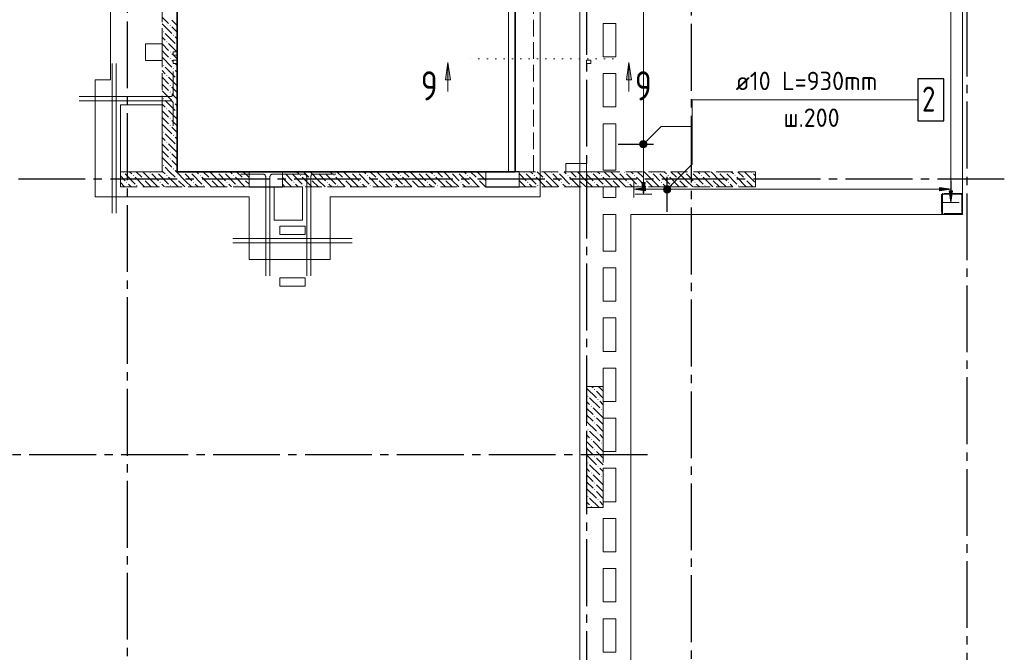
# Model space of a CAD drawing. Header units: millimetres. Extents: x 0 to 43617, y 0 to 59400.
# Tile 24 of 30: x 15039 to 26824, y 36668 to 44240. Entities that reach past the tile are written whole.
import ezdxf

# ---------------------------------------------------------------- set-up
doc = ezdxf.new("R2010")
doc.units = ezdxf.units.MM
for name, pattern in [('______2', [270, 200, -70]), ('______5', [1100, 800, -100, 100, -100]), ('______9', [100, 0, -100])]:
    doc.linetypes.add(name, pattern=pattern)
for name, color, linetype, lineweight in [('ЖБ Балка Вышележаща', 7, 'Continuous', 25), ('ЖБ Пилон', 180, 'Continuous', 25), ('Макрос окна_ макрос двери', 7, 'Continuous', 18), ('Обрамление П-обр. равн.', 7, 'Continuous', 25), ('Обрамление проемов стержнями', 7, 'Continuous', 25), ('Оси', 40, '______5', 18), ('Позиционная метка линия выноска', 7, 'Continuous', 13), ('Позиционная метка номер позиции', 7, 'Continuous', 13), ('Размерная выноска', 7, 'Continuous', 13), ('Сечения символ', 7, 'Continuous', 25)]:
    doc.layers.add(name, color=color, linetype=linetype, lineweight=lineweight)
for name, color, linetype, lineweight, true_color in [('ЖБ Балка Нижележащая', 7, '______2', 25, 0x8c8cff), ('ЖБ Перекрытие верхний уровень', 7, 'Continuous', 25, 0xe0e0ff), ('ЖБ Стена верхний уровень', 7, 'Continuous', 25, 0x006e00)]:
    doc.layers.add(name, color=color, linetype=linetype, lineweight=lineweight, true_color=true_color)
doc.styles.add('ISOCPEUR', font='txt')

msp = doc.modelspace()

# ---------------------------------------------------------------- hatches: boundary and pattern name
at = {"layer": 'ЖБ Пилон', "linetype": 'Continuous', "lineweight": 18, "transparency": 33554687}
for points in [[(21834, 39733), (21841, 39740), (21847, 39733), (21841, 39727)], [(21914, 39813), (21921, 39820), (21927, 39813), (21921, 39807)], [(21874, 39613), (21881, 39620), (21887, 39613), (21881, 39607)], [(21954, 39693), (21961, 39700), (21967, 39693), (21961, 39687)], [(21914, 39493), (21921, 39500), (21927, 39493), (21921, 39487)], [(21994, 39573), (22001, 39580), (22007, 39573), (22001, 39567)], [(21914, 39413), (21921, 39420), (21927, 39413), (21921, 39407)], [(21834, 39333), (21841, 39340), (21847, 39333), (21841, 39327)], [(21954, 39293), (21961, 39300), (21967, 39293), (21961, 39287)], [(21874, 39213), (21881, 39220), (21887, 39213), (21881, 39207)], [(21994, 39173), (22001, 39180), (22007, 39173), (22001, 39167)], [(21914, 39093), (21921, 39100), (21927, 39093), (21921, 39087)], [(21914, 39013), (21921, 39020), (21927, 39013), (21921, 39007)], [(21834, 38933), (21841, 38940), (21847, 38933), (21841, 38927)], [(21954, 38893), (21961, 38900), (21967, 38893), (21961, 38887)], [(21874, 38813), (21881, 38820), (21887, 38813), (21881, 38807)], [(21994, 38773), (22001, 38780), (22007, 38773), (22001, 38767)], [(21914, 38693), (21921, 38700), (21927, 38693), (21921, 38687)], [(21834, 38533), (21841, 38540), (21847, 38533), (21841, 38527)], [(21914, 38613), (21921, 38620), (21927, 38613), (21921, 38607)], [(21874, 38413), (21881, 38420), (21887, 38413), (21881, 38407)], [(21954, 38493), (21961, 38500), (21967, 38493), (21961, 38487)]]:
    msp.add_hatch(color=7, dxfattribs=at).paths.add_polyline_path(points, flags=16)
at = {"layer": 'ЖБ Стена верхний уровень', "linetype": 'Continuous', "lineweight": 18, "transparency": 33554687}
for points in [[(16754, 44093), (16761, 44100), (16767, 44093), (16761, 44087)], [(16834, 44173), (16841, 44180), (16847, 44173), (16841, 44167)], [(16794, 43973), (16801, 43980), (16807, 43973), (16801, 43967)], [(16874, 44053), (16881, 44060), (16887, 44053), (16881, 44047)], [(16834, 43853), (16841, 43860), (16847, 43853), (16841, 43847)], [(16914, 43933), (16921, 43940), (16924, 43937), (16924, 43930), (16921, 43927)], [(16834, 43773), (16841, 43780), (16847, 43773), (16841, 43767)], [(16754, 43693), (16761, 43700), (16767, 43693), (16761, 43687)], [(16874, 43653), (16881, 43660), (16887, 43653), (16881, 43647)], [(16794, 43573), (16801, 43580), (16807, 43573), (16801, 43567)], [(16914, 43533), (16921, 43540), (16924, 43537), (16924, 43530), (16921, 43527)], [(16834, 43453), (16841, 43460), (16847, 43453), (16841, 43447)], [(16834, 43373), (16841, 43380), (16847, 43373), (16841, 43367)], [(16754, 43293), (16761, 43300), (16767, 43293), (16761, 43287)], [(16874, 43253), (16881, 43260), (16887, 43253), (16881, 43247)], [(16794, 43173), (16801, 43180), (16807, 43173), (16801, 43167)], [(16914, 43133), (16921, 43140), (16924, 43137), (16924, 43130), (16921, 43127)], [(16834, 43053), (16841, 43060), (16847, 43053), (16841, 43047)], [(16754, 42893), (16761, 42900), (16767, 42893), (16761, 42887)], [(16834, 42973), (16841, 42980), (16847, 42973), (16841, 42967)], [(16794, 42773), (16801, 42780), (16807, 42773), (16801, 42767)], [(16874, 42853), (16881, 42860), (16887, 42853), (16881, 42847)], [(16914, 42733), (16921, 42740), (16924, 42737), (16924, 42730), (16921, 42727)], [(16834, 42653), (16841, 42660), (16847, 42653), (16841, 42647)], [(16834, 42573), (16841, 42580), (16847, 42573), (16841, 42567)], [(16754, 42493), (16761, 42500), (16767, 42493), (16761, 42487)], [(16874, 42453), (16881, 42460), (16887, 42453), (16881, 42447)], [(16274, 42413), (16281, 42420), (16287, 42413), (16281, 42407)], [(16394, 42373), (16401, 42380), (16407, 42373), (16401, 42367)], [(16514, 42333), (16521, 42340), (16527, 42333), (16521, 42327)], [(16594, 42413), (16601, 42420), (16607, 42413), (16601, 42407)], [(16674, 42413), (16681, 42420), (16687, 42413), (16681, 42407)], [(16794, 42373), (16801, 42380), (16807, 42373), (16801, 42367)], [(16914, 42333), (16921, 42340), (16927, 42333), (16921, 42327)], [(16994, 42413), (17001, 42420), (17007, 42413), (17001, 42407)], [(17074, 42413), (17081, 42420), (17087, 42413), (17081, 42407)], [(17194, 42373), (17201, 42380), (17207, 42373), (17201, 42367)], [(17314, 42333), (17321, 42340), (17327, 42333), (17321, 42327)], [(17394, 42413), (17401, 42420), (17407, 42413), (17401, 42407)], [(17474, 42413), (17481, 42420), (17487, 42413), (17481, 42407)], [(17594, 42373), (17601, 42380), (17607, 42373), (17601, 42367)], [(17714, 42333), (17721, 42340), (17727, 42333), (17721, 42327)], [(18194, 42413), (18201, 42420), (18207, 42413), (18201, 42407)], [(18274, 42413), (18281, 42420), (18287, 42413), (18281, 42407)], [(18394, 42373), (18401, 42380), (18407, 42373), (18401, 42367)], [(18514, 42333), (18521, 42340), (18527, 42333), (18521, 42327)], [(18594, 42413), (18601, 42420), (18607, 42413), (18601, 42407)], [(18674, 42413), (18681, 42420), (18687, 42413), (18681, 42407)], [(18794, 42373), (18801, 42380), (18807, 42373), (18801, 42367)], [(18914, 42333), (18921, 42340), (18927, 42333), (18921, 42327)], [(18994, 42413), (19001, 42420), (19007, 42413), (19001, 42407)], [(19074, 42413), (19081, 42420), (19087, 42413), (19081, 42407)], [(19194, 42373), (19201, 42380), (19207, 42373), (19201, 42367)], [(19314, 42333), (19321, 42340), (19327, 42333), (19321, 42327)], [(19394, 42413), (19401, 42420), (19407, 42413), (19401, 42407)], [(19474, 42413), (19481, 42420), (19487, 42413), (19481, 42407)], [(19594, 42373), (19601, 42380), (19607, 42373), (19601, 42367)], [(19714, 42333), (19721, 42340), (19727, 42333), (19721, 42327)], [(19794, 42413), (19801, 42420), (19807, 42413), (19801, 42407)], [(19874, 42413), (19881, 42420), (19887, 42413), (19881, 42407)], [(19994, 42373), (20001, 42380), (20007, 42373), (20001, 42367)], [(20114, 42333), (20121, 42340), (20127, 42333), (20121, 42327)], [(20194, 42413), (20201, 42420), (20207, 42413), (20201, 42407)], [(20274, 42413), (20281, 42420), (20287, 42413), (20281, 42407)], [(20394, 42373), (20401, 42380), (20407, 42373), (20401, 42367)], [(20514, 42333), (20521, 42340), (20527, 42333), (20521, 42327)], [(20594, 42413), (20601, 42420), (20607, 42413), (20601, 42407)], [(21074, 42413), (21081, 42420), (21087, 42413), (21081, 42407)], [(21194, 42373), (21201, 42380), (21207, 42373), (21201, 42367)], [(21314, 42333), (21321, 42340), (21327, 42333), (21321, 42327)], [(21394, 42413), (21401, 42420), (21407, 42413), (21401, 42407)], [(21474, 42413), (21481, 42420), (21487, 42413), (21481, 42407)], [(21594, 42373), (21601, 42380), (21607, 42373), (21601, 42367)], [(21714, 42333), (21721, 42340), (21727, 42333), (21721, 42327)], [(21794, 42413), (21801, 42420), (21807, 42413), (21801, 42407)], [(21874, 42413), (21881, 42420), (21887, 42413), (21881, 42407)], [(21994, 42373), (22001, 42380), (22007, 42373), (22001, 42367)], [(22114, 42333), (22121, 42340), (22127, 42333), (22121, 42327)], [(22194, 42413), (22201, 42420), (22207, 42413), (22201, 42407)], [(22274, 42413), (22281, 42420), (22287, 42413), (22281, 42407)], [(22394, 42373), (22401, 42380), (22407, 42373), (22401, 42367)], [(22514, 42333), (22521, 42340), (22527, 42333), (22521, 42327)], [(22594, 42413), (22601, 42420), (22607, 42413), (22601, 42407)], [(22674, 42413), (22681, 42420), (22687, 42413), (22681, 42407)], [(22794, 42373), (22801, 42380), (22807, 42373), (22801, 42367)], [(22914, 42333), (22921, 42340), (22927, 42333), (22921, 42327)], [(22994, 42413), (23001, 42420), (23007, 42413), (23001, 42407)], [(23074, 42413), (23081, 42420), (23087, 42413), (23081, 42407)], [(23194, 42373), (23201, 42380), (23207, 42373), (23201, 42367)], [(23314, 42333), (23321, 42340), (23327, 42333), (23321, 42327)], [(23394, 42413), (23401, 42420), (23407, 42413), (23401, 42407)], [(23474, 42413), (23481, 42420), (23487, 42413), (23481, 42407)], [(23594, 42373), (23601, 42380), (23607, 42373), (23601, 42367)], [(23714, 42333), (23721, 42340), (23727, 42333), (23721, 42327)], [(23794, 42413), (23801, 42420), (23807, 42413), (23801, 42407)], [(16314, 42293), (16321, 42300), (16327, 42293), (16321, 42287)], [(16434, 42253), (16441, 42260), (16447, 42253), (16441, 42247)], [(16714, 42293), (16721, 42300), (16727, 42293), (16721, 42287)], [(16834, 42253), (16841, 42260), (16847, 42253), (16841, 42247)], [(17114, 42293), (17121, 42300), (17127, 42293), (17121, 42287)], [(17234, 42253), (17241, 42260), (17247, 42253), (17241, 42247)], [(17514, 42293), (17521, 42300), (17527, 42293), (17521, 42287)], [(17634, 42253), (17641, 42260), (17647, 42253), (17641, 42247)], [(18314, 42293), (18321, 42300), (18327, 42293), (18321, 42287)], [(18434, 42253), (18441, 42260), (18447, 42253), (18441, 42247)], [(18714, 42293), (18721, 42300), (18727, 42293), (18721, 42287)], [(18834, 42253), (18841, 42260), (18847, 42253), (18841, 42247)], [(19114, 42293), (19121, 42300), (19127, 42293), (19121, 42287)], [(19234, 42253), (19241, 42260), (19247, 42253), (19241, 42247)], [(19514, 42293), (19521, 42300), (19527, 42293), (19521, 42287)], [(19634, 42253), (19641, 42260), (19647, 42253), (19641, 42247)], [(19914, 42293), (19921, 42300), (19927, 42293), (19921, 42287)], [(20034, 42253), (20041, 42260), (20047, 42253), (20041, 42247)], [(20314, 42293), (20321, 42300), (20327, 42293), (20321, 42287)], [(20434, 42253), (20441, 42260), (20447, 42253), (20441, 42247)], [(21114, 42293), (21121, 42300), (21127, 42293), (21121, 42287)], [(21234, 42253), (21241, 42260), (21247, 42253), (21241, 42247)], [(21514, 42293), (21521, 42300), (21527, 42293), (21521, 42287)], [(21634, 42253), (21641, 42260), (21647, 42253), (21641, 42247)], [(21914, 42293), (21921, 42300), (21927, 42293), (21921, 42287)], [(22034, 42253), (22041, 42260), (22047, 42253), (22041, 42247)], [(22314, 42293), (22321, 42300), (22327, 42293), (22321, 42287)], [(22434, 42253), (22441, 42260), (22447, 42253), (22441, 42247)], [(22714, 42293), (22721, 42300), (22727, 42293), (22721, 42287)], [(22834, 42253), (22841, 42260), (22847, 42253), (22841, 42247)], [(23114, 42293), (23121, 42300), (23127, 42293), (23121, 42287)], [(23234, 42253), (23241, 42260), (23247, 42253), (23241, 42247)], [(23514, 42293), (23521, 42300), (23527, 42293), (23521, 42287)], [(23634, 42253), (23641, 42260), (23647, 42253), (23641, 42247)], [(26074, 42053), (26081, 42060), (26084, 42057), (26084, 42050), (26081, 42047)]]:
    msp.add_hatch(color=7, dxfattribs=at).paths.add_polyline_path(points, flags=16)
at = {"layer": 'Обрамление П-обр. равн.', "linetype": 'Continuous', "lineweight": 13, "transparency": 33554687}
for points in [[(22465, 42773), (22543, 42773), (22526, 42789)], [(22465, 42773), (22526, 42789), (22482, 42789)], [(22482, 42789), (22526, 42789), (22504, 42795)], [(22459, 42750), (22549, 42750), (22543, 42773)], [(22459, 42750), (22543, 42773), (22465, 42773)], [(22465, 42728), (22549, 42750), (22459, 42750)], [(22465, 42728), (22543, 42728), (22549, 42750)], [(22482, 42711), (22543, 42728), (22465, 42728)], [(22482, 42711), (22526, 42711), (22543, 42728)], [(22526, 42711), (22482, 42711), (22504, 42705)], [(22750, 42188), (22750, 42233), (22744, 42210)], [(22750, 42233), (22766, 42171), (22766, 42249)], [(22750, 42233), (22750, 42188), (22766, 42171)], [(22766, 42249), (22789, 42165), (22789, 42255)], [(22766, 42249), (22766, 42171), (22789, 42165)], [(22789, 42255), (22789, 42165), (22811, 42171)], [(22789, 42255), (22811, 42171), (22811, 42249)], [(22811, 42249), (22811, 42171), (22828, 42188)], [(22811, 42249), (22828, 42188), (22828, 42233)], [(22828, 42233), (22828, 42188), (22834, 42210)], [(26049, 42190), (26189, 42210), (26049, 42230)]]:
    msp.add_hatch(color=7, dxfattribs=at).paths.add_polyline_path(points)
for points in [[(22529, 42190), (22389, 42210), (22529, 42230)], [(22524, 42290), (22504, 42150), (22484, 42290)], [(26204, 42190), (26184, 42050), (26164, 42190)]]:
    msp.add_hatch(color=7, dxfattribs=at).paths.add_polyline_path(points, flags=16)
at = {"layer": 'Позиционная метка номер позиции', "linetype": 'Continuous', "lineweight": 13, "transparency": 33554687}
for points in [[(22461, 42761), (22536, 42718), (22472, 42782)], [(22472, 42782), (22547, 42739), (22493, 42793)], [(22472, 42782), (22536, 42718), (22547, 42739)], [(22493, 42793), (22547, 42739), (22547, 42761)], [(22493, 42793), (22547, 42761), (22515, 42793)], [(22515, 42793), (22547, 42761), (22536, 42782)], [(22461, 42739), (22515, 42707), (22461, 42761)], [(22461, 42761), (22515, 42707), (22536, 42718)], [(22493, 42707), (22461, 42739), (22472, 42718)], [(22461, 42739), (22493, 42707), (22515, 42707)], [(22746, 42221), (22821, 42178), (22757, 42242)], [(22746, 42199), (22800, 42167), (22746, 42221)], [(22746, 42221), (22800, 42167), (22821, 42178)], [(22778, 42167), (22746, 42199), (22757, 42178)], [(22746, 42199), (22778, 42167), (22800, 42167)], [(22757, 42242), (22832, 42199), (22778, 42253)], [(22757, 42242), (22821, 42178), (22832, 42199)], [(22778, 42253), (22832, 42199), (22832, 42221)], [(22778, 42253), (22832, 42221), (22800, 42253)], [(22800, 42253), (22832, 42221), (22821, 42242)]]:
    msp.add_hatch(color=7, dxfattribs=at).paths.add_polyline_path(points)
at = {"layer": 'Сечения символ', "linetype": 'Continuous', "lineweight": 13, "transparency": 33554687}
for points in [[(20134, 43518), (20164, 43728), (20194, 43518)], [(22301, 43518), (22331, 43728), (22361, 43518)]]:
    msp.add_hatch(color=7, dxfattribs=at).paths.add_polyline_path(points, flags=16)

# ---------------------------------------------------------------- linework, layer by layer
at = {"layer": 'ЖБ Балка Вышележаща', "color": 7, "linetype": 'Continuous', "lineweight": 18, "transparency": 33554687}
for p, q in [((20889, 44950), (20889, 42420)), ((20889, 42420), (20969, 42420))]:
    msp.add_line(p, q, dxfattribs=at)
at = {"layer": 'ЖБ Балка Нижележащая', "color": 251, "linetype": '______2', "lineweight": 18, "true_color": 0x656565, "transparency": 33554687}
for p, q in [((20969, 44950), (20969, 42420)), ((21189, 42420), (21189, 44950)), ((20969, 42420), (21189, 42420))]:
    msp.add_line(p, q, dxfattribs=at)
at = {"layer": 'ЖБ Перекрытие верхний уровень', "color": 7, "linetype": 'Continuous', "lineweight": 18, "transparency": 33554687}
for p, q in [((26324, 41910), (26324, 50590)), ((16924, 44950), (16924, 43755)), ((20969, 42420), (20969, 44950)), ((22024, 43795), (22024, 44195)), ((22024, 44195), (22174, 44195)), ((22174, 44195), (22174, 43795)), ((16744, 43950), (16544, 43950)), ((16544, 43950), (16544, 43750)), ((16744, 43750), (16744, 43950)), ((16544, 43750), (16744, 43750)), ((16924, 43755), (16874, 43755)), ((16874, 43755), (16874, 43715)), ((21874, 43755), (21824, 43755)), ((21824, 43755), (21824, 43715)), ((21874, 43715), (21874, 43755)), ((22174, 43795), (22024, 43795)), ((16874, 43715), (16924, 43715)), ((16924, 43715), (16924, 42420)), ((21824, 43715), (21874, 43715)), ((22024, 43195), (22024, 43595)), ((22024, 43595), (22174, 43595)), ((22174, 43595), (22174, 43195)), ((16744, 43220), (16244, 43220)), ((16244, 43220), (16244, 42420)), ((16744, 42420), (16744, 43220)), ((22174, 43195), (22024, 43195)), ((22024, 42440), (22024, 42995)), ((22024, 42995), (22174, 42995)), ((22174, 42995), (22174, 42440)), ((21824, 42520), (21574, 42520)), ((21574, 42520), (21574, 42420)), ((21824, 42420), (21824, 42520)), ((22174, 42440), (22024, 42440)), ((16244, 42420), (16744, 42420)), ((16924, 42420), (20969, 42420)), ((21574, 42420), (21824, 42420)), ((18424, 42240), (18084, 42240)), ((18084, 42240), (18084, 41840)), ((18424, 41840), (18424, 42240)), ((22024, 42110), (22024, 42240)), ((22024, 42240), (22174, 42240)), ((22174, 42240), (22174, 42110)), ((22174, 42110), (22024, 42110)), ((18084, 41840), (18424, 41840)), ((22024, 41910), (22174, 41910)), ((22024, 41470), (22024, 41910)), ((22174, 41910), (22174, 41470)), ((22354, 32653), (22354, 41910)), ((22354, 41910), (26324, 41910)), ((18454, 41770), (18154, 41770)), ((18154, 41770), (18154, 41670)), ((18454, 41670), (18454, 41770)), ((18154, 41670), (18454, 41670)), ((22174, 41470), (22024, 41470)), ((22024, 40870), (22024, 41270)), ((22024, 41270), (22174, 41270)), ((22174, 41270), (22174, 40870)), ((18454, 41150), (18154, 41150)), ((18154, 41150), (18154, 41050)), ((18454, 41050), (18454, 41150)), ((18154, 41050), (18454, 41050)), ((22174, 40870), (22024, 40870)), ((22024, 40270), (22024, 40670)), ((22024, 40670), (22174, 40670)), ((22174, 40670), (22174, 40270)), ((22174, 40270), (22024, 40270)), ((22024, 39670), (22024, 40070)), ((22024, 40070), (22174, 40070)), ((22174, 40070), (22174, 39670)), ((22174, 39670), (22024, 39670)), ((22024, 39470), (22174, 39470)), ((22024, 39070), (22024, 39470)), ((22174, 39470), (22174, 39070)), ((22174, 39070), (22024, 39070)), ((22024, 38470), (22024, 38870)), ((22024, 38870), (22174, 38870)), ((22174, 38870), (22174, 38470)), ((22174, 38470), (22024, 38470)), ((22024, 37870), (22024, 38270)), ((22024, 38270), (22174, 38270)), ((22174, 38270), (22174, 37870)), ((22174, 37870), (22024, 37870)), ((22024, 37270), (22024, 37670)), ((22024, 37670), (22174, 37670)), ((22174, 37670), (22174, 37270)), ((22174, 37270), (22024, 37270)), ((22024, 36670), (22024, 37070)), ((22024, 37070), (22174, 37070)), ((22174, 37070), (22174, 36670)), ((22174, 36670), (22024, 36670))]:
    msp.add_line(p, q, dxfattribs=at)
at = {"layer": 'ЖБ Пилон', "color": 253, "linetype": '______2', "lineweight": 13, "true_color": 0xa0a0a0, "transparency": 33554687}
for p, q in [((21824, 39850), (21824, 38400)), ((22024, 39850), (21824, 39850)), ((22024, 38400), (22024, 39850)), ((21824, 38400), (22024, 38400))]:
    msp.add_line(p, q, dxfattribs=at)
at = {"layer": 'ЖБ Пилон', "color": 9, "linetype": 'Continuous', "lineweight": 18, "true_color": 0xc7c7c7, "transparency": 33554687}
for p, q in [((21884, 39850), (21901, 39833)), ((21981, 39833), (21964, 39850)), ((21824, 39830), (21941, 39713)), ((21941, 39793), (22024, 39710)), ((22021, 39793), (21981, 39833)), ((21861, 39633), (21824, 39670)), ((21861, 39713), (21981, 39593)), ((21981, 39673), (22024, 39630)), ((21824, 39590), (21901, 39513)), ((21824, 39510), (21901, 39433)), ((21901, 39593), (22021, 39473)), ((22024, 39550), (22021, 39553)), ((21824, 39430), (21941, 39313)), ((21981, 39433), (21941, 39473)), ((21941, 39393), (22024, 39310)), ((22021, 39393), (21981, 39433)), ((21861, 39233), (21824, 39270)), ((21861, 39313), (21981, 39193)), ((21981, 39273), (22024, 39230)), ((21824, 39190), (21901, 39113)), ((21901, 39193), (22021, 39073)), ((22024, 39150), (22021, 39153)), ((21824, 39110), (21901, 39033)), ((21824, 39030), (21941, 38913)), ((21981, 39033), (21941, 39073)), ((22021, 38993), (21981, 39033)), ((21861, 38913), (21981, 38793)), ((21941, 38993), (22024, 38910)), ((21861, 38833), (21824, 38870)), ((21824, 38790), (21901, 38713)), ((21901, 38793), (22021, 38673)), ((21981, 38873), (22024, 38830)), ((21824, 38710), (21901, 38633)), ((21981, 38633), (21941, 38673)), ((22024, 38750), (22021, 38753)), ((21824, 38630), (21941, 38513)), ((21941, 38593), (22024, 38510)), ((22021, 38593), (21981, 38633)), ((21861, 38433), (21824, 38470)), ((21861, 38513), (21974, 38400)), ((21981, 38473), (22024, 38430))]:
    msp.add_line(p, q, dxfattribs=at)
at = {"layer": 'ЖБ Стена верхний уровень', "color": 251, "linetype": '______2', "lineweight": 13, "true_color": 0x656565, "transparency": 33554687}
for p, q in [((16744, 44950), (16744, 42420)), ((16924, 43855), (16924, 44950)), ((16924, 43855), (16874, 43855)), ((16874, 43855), (16874, 43815)), ((16874, 43815), (16924, 43815)), ((16924, 43755), (16874, 43755)), ((16874, 43755), (16874, 43715)), ((16924, 43755), (16924, 43815)), ((16874, 43715), (16924, 43715)), ((16924, 42420), (16924, 43715)), ((16744, 42420), (16244, 42420)), ((16244, 42420), (16244, 42240)), ((17784, 42420), (16924, 42420)), ((17784, 42420), (17784, 42240)), ((18184, 42240), (18184, 42420)), ((20619, 42420), (18184, 42420)), ((20619, 42420), (20619, 42240)), ((21019, 42240), (21019, 42420)), ((22024, 42420), (21019, 42420)), ((23844, 42420), (22024, 42420)), ((23844, 42240), (23844, 42420)), ((16244, 42240), (17784, 42240)), ((18184, 42240), (20619, 42240)), ((21019, 42240), (22024, 42240)), ((22024, 42240), (23844, 42240)), ((26075, 42147), (26074, 42143)), ((26074, 42143), (26074, 42140)), ((26074, 42140), (26074, 41930)), ((26077, 42150), (26075, 42147)), ((26079, 42153), (26077, 42150)), ((26081, 42155), (26079, 42153)), ((26084, 42157), (26081, 42155)), ((26087, 42159), (26084, 42157)), ((26084, 42142), (26085, 42143)), ((26084, 42140), (26084, 42142)), ((26084, 41930), (26084, 42140)), ((26085, 42145), (26086, 42146)), ((26085, 42143), (26085, 42145)), ((26086, 42146), (26088, 42148)), ((26091, 42160), (26087, 42159)), ((26088, 42148), (26089, 42149)), ((26089, 42149), (26091, 42149)), ((26094, 42160), (26091, 42160)), ((26091, 42149), (26092, 42150)), ((26092, 42150), (26094, 42150)), ((26304, 42160), (26094, 42160)), ((26094, 42150), (26304, 42150)), ((26307, 42160), (26304, 42160)), ((26304, 42150), (26306, 42150)), ((26306, 42150), (26307, 42149)), ((26311, 42159), (26307, 42160)), ((26307, 42149), (26309, 42149)), ((26309, 42149), (26310, 42148)), ((26310, 42148), (26312, 42146)), ((26314, 42157), (26311, 42159)), ((26312, 42146), (26313, 42145)), ((26313, 42145), (26313, 42143)), ((26313, 42143), (26314, 42142)), ((26317, 42155), (26314, 42157)), ((26314, 42142), (26314, 42140)), ((26314, 42140), (26314, 41930)), ((26319, 42153), (26317, 42155)), ((26321, 42150), (26319, 42153)), ((26323, 42147), (26321, 42150)), ((26324, 42143), (26323, 42147)), ((26324, 42140), (26324, 42143)), ((26324, 41930), (26324, 42140)), ((26074, 41930), (26074, 41927)), ((26074, 41927), (26075, 41923)), ((26075, 41923), (26077, 41920)), ((26077, 41920), (26079, 41917)), ((26079, 41917), (26081, 41915)), ((26081, 41915), (26084, 41913)), ((26084, 41928), (26084, 41930)), ((26085, 41927), (26084, 41928)), ((26084, 41913), (26087, 41911)), ((26085, 41925), (26085, 41927)), ((26086, 41924), (26085, 41925)), ((26088, 41922), (26086, 41924)), ((26087, 41911), (26091, 41910)), ((26089, 41921), (26088, 41922)), ((26091, 41921), (26089, 41921)), ((26092, 41920), (26091, 41921)), ((26091, 41910), (26094, 41910)), ((26094, 41920), (26092, 41920)), ((26304, 41920), (26094, 41920)), ((26094, 41910), (26304, 41910)), ((26306, 41920), (26304, 41920)), ((26304, 41910), (26307, 41910)), ((26307, 41921), (26306, 41920)), ((26309, 41921), (26307, 41921)), ((26307, 41910), (26311, 41911)), ((26310, 41922), (26309, 41921)), ((26312, 41924), (26310, 41922)), ((26311, 41911), (26314, 41913)), ((26313, 41925), (26312, 41924)), ((26314, 41928), (26313, 41927)), ((26313, 41927), (26313, 41925)), ((26314, 41930), (26314, 41928)), ((26314, 41913), (26317, 41915)), ((26317, 41915), (26319, 41917)), ((26319, 41917), (26321, 41920)), ((26321, 41920), (26323, 41923)), ((26323, 41923), (26324, 41927)), ((26324, 41927), (26324, 41930))]:
    msp.add_line(p, q, dxfattribs=at)
at = {"layer": 'ЖБ Стена верхний уровень', "color": 9, "linetype": 'Continuous', "lineweight": 18, "true_color": 0xc7c7c7, "transparency": 33554687}
for p, q in [((16781, 44233), (16744, 44270)), ((16821, 44193), (16781, 44233)), ((16861, 44233), (16924, 44170)), ((16744, 44190), (16861, 44073)), ((16861, 44153), (16924, 44090)), ((16744, 44030), (16781, 43993)), ((16781, 44073), (16901, 43953)), ((16924, 44010), (16901, 44033)), ((16744, 43950), (16821, 43873)), ((16781, 43833), (16744, 43870)), ((16919, 43855), (16821, 43953)), ((16744, 43790), (16861, 43673)), ((16821, 43793), (16781, 43833)), ((16861, 43833), (16874, 43820)), ((16861, 43753), (16874, 43740)), ((16879, 43815), (16924, 43770)), ((16744, 43630), (16781, 43593)), ((16781, 43673), (16901, 43553)), ((16899, 43715), (16924, 43690)), ((16924, 43610), (16901, 43633)), ((16744, 43550), (16821, 43473)), ((16924, 43450), (16821, 43553)), ((16781, 43433), (16744, 43470)), ((16744, 43390), (16861, 43273)), ((16821, 43393), (16781, 43433)), ((16861, 43433), (16924, 43370)), ((16781, 43273), (16901, 43153)), ((16861, 43353), (16924, 43290)), ((16744, 43230), (16781, 43193)), ((16744, 43150), (16821, 43073)), ((16924, 43050), (16821, 43153)), ((16924, 43210), (16901, 43233)), ((16781, 43033), (16744, 43070)), ((16821, 42993), (16781, 43033)), ((16861, 43033), (16924, 42970)), ((16744, 42990), (16861, 42873)), ((16861, 42953), (16924, 42890)), ((16744, 42830), (16781, 42793)), ((16781, 42873), (16901, 42753)), ((16924, 42810), (16901, 42833)), ((16744, 42750), (16821, 42673)), ((16781, 42633), (16744, 42670)), ((16924, 42650), (16821, 42753)), ((16744, 42590), (16861, 42473)), ((16821, 42593), (16781, 42633)), ((16861, 42633), (16924, 42570)), ((16861, 42553), (16924, 42490)), ((16744, 42430), (16754, 42420)), ((16781, 42473), (16834, 42420)), ((16914, 42420), (16901, 42433)), ((16244, 42370), (16301, 42313)), ((16301, 42393), (16421, 42273)), ((16354, 42420), (16381, 42393)), ((16534, 42240), (16421, 42353)), ((16434, 42420), (16501, 42353)), ((16621, 42313), (16514, 42420)), ((16541, 42313), (16614, 42240)), ((16621, 42393), (16701, 42313)), ((16621, 42313), (16694, 42240)), ((16701, 42393), (16821, 42273)), ((16754, 42420), (16781, 42393)), ((16934, 42240), (16821, 42353)), ((16834, 42420), (16901, 42353)), ((17021, 42313), (16914, 42420)), ((16941, 42313), (17014, 42240)), ((17021, 42393), (17101, 42313)), ((17021, 42313), (17094, 42240)), ((17101, 42393), (17221, 42273)), ((17154, 42420), (17181, 42393)), ((17334, 42240), (17221, 42353)), ((17234, 42420), (17301, 42353)), ((17421, 42313), (17314, 42420)), ((17341, 42313), (17414, 42240)), ((17421, 42393), (17501, 42313)), ((17421, 42313), (17494, 42240)), ((17501, 42393), (17621, 42273)), ((17554, 42420), (17581, 42393)), ((17734, 42240), (17621, 42353)), ((17634, 42420), (17701, 42353)), ((17784, 42350), (17714, 42420)), ((17741, 42313), (17784, 42270)), ((18221, 42313), (18184, 42350)), ((18221, 42393), (18301, 42313)), ((18221, 42313), (18294, 42240)), ((18301, 42393), (18421, 42273)), ((18534, 42240), (18421, 42353)), ((18541, 42313), (18614, 42240)), ((18621, 42393), (18701, 42313)), ((18621, 42313), (18694, 42240)), ((18701, 42393), (18821, 42273)), ((18934, 42240), (18821, 42353)), ((18941, 42313), (19014, 42240)), ((19021, 42393), (19101, 42313)), ((19021, 42313), (19094, 42240)), ((19101, 42393), (19221, 42273)), ((19334, 42240), (19221, 42353)), ((19341, 42313), (19414, 42240)), ((19421, 42393), (19501, 42313)), ((19421, 42313), (19494, 42240)), ((19501, 42393), (19621, 42273)), ((19734, 42240), (19621, 42353)), ((19741, 42313), (19814, 42240)), ((19821, 42393), (19901, 42313)), ((19821, 42313), (19894, 42240)), ((19901, 42393), (20021, 42273)), ((20134, 42240), (20021, 42353)), ((20141, 42313), (20214, 42240)), ((20221, 42393), (20301, 42313)), ((20221, 42313), (20294, 42240)), ((20301, 42393), (20421, 42273)), ((20534, 42240), (20421, 42353)), ((20541, 42313), (20614, 42240)), ((21021, 42313), (21019, 42315)), ((21021, 42393), (21101, 42313)), ((21021, 42313), (21094, 42240)), ((21101, 42393), (21221, 42273)), ((21334, 42240), (21221, 42353)), ((21341, 42313), (21414, 42240)), ((21421, 42393), (21501, 42313)), ((21421, 42313), (21494, 42240)), ((21501, 42393), (21621, 42273)), ((21734, 42240), (21621, 42353)), ((21741, 42313), (21814, 42240)), ((21821, 42393), (21901, 42313)), ((21821, 42313), (21894, 42240)), ((21901, 42393), (22021, 42273)), ((22024, 42350), (22021, 42353)), ((22134, 42240), (22024, 42350)), ((22034, 42420), (22101, 42353)), ((22221, 42313), (22114, 42420)), ((22141, 42313), (22214, 42240)), ((22221, 42393), (22301, 42313)), ((22221, 42313), (22294, 42240)), ((22301, 42393), (22421, 42273)), ((22354, 42420), (22381, 42393)), ((22534, 42240), (22421, 42353)), ((22434, 42420), (22501, 42353)), ((22621, 42313), (22514, 42420)), ((22541, 42313), (22614, 42240)), ((22621, 42393), (22701, 42313)), ((22621, 42313), (22694, 42240)), ((22701, 42393), (22821, 42273)), ((22754, 42420), (22781, 42393)), ((22934, 42240), (22821, 42353)), ((22834, 42420), (22901, 42353)), ((23021, 42313), (22914, 42420)), ((22941, 42313), (23014, 42240)), ((23021, 42393), (23101, 42313)), ((23021, 42313), (23094, 42240)), ((23101, 42393), (23221, 42273)), ((23154, 42420), (23181, 42393)), ((23334, 42240), (23221, 42353)), ((23234, 42420), (23301, 42353)), ((23421, 42313), (23314, 42420)), ((23341, 42313), (23414, 42240)), ((23421, 42393), (23501, 42313)), ((23421, 42313), (23494, 42240)), ((23501, 42393), (23621, 42273)), ((23554, 42420), (23581, 42393)), ((23734, 42240), (23621, 42353)), ((23634, 42420), (23701, 42353)), ((23821, 42313), (23714, 42420)), ((23741, 42313), (23814, 42240)), ((23821, 42393), (23844, 42370)), ((23821, 42313), (23844, 42290)), ((16244, 42290), (16294, 42240)), ((16374, 42240), (16341, 42273)), ((16774, 42240), (16741, 42273)), ((17174, 42240), (17141, 42273)), ((17574, 42240), (17541, 42273)), ((18184, 42270), (18214, 42240)), ((18374, 42240), (18341, 42273)), ((18774, 42240), (18741, 42273)), ((19174, 42240), (19141, 42273)), ((19574, 42240), (19541, 42273)), ((19974, 42240), (19941, 42273)), ((20374, 42240), (20341, 42273)), ((21174, 42240), (21141, 42273)), ((21574, 42240), (21541, 42273)), ((21974, 42240), (21941, 42273)), ((22374, 42240), (22341, 42273)), ((22774, 42240), (22741, 42273)), ((23174, 42240), (23141, 42273)), ((23574, 42240), (23541, 42273)), ((26074, 42140), (26084, 42130)), ((26134, 42160), (26141, 42153)), ((26214, 42160), (26221, 42153)), ((26294, 42160), (26304, 42150)), ((26314, 42140), (26324, 42130)), ((26074, 41980), (26084, 41970)), ((26314, 42060), (26324, 42050)), ((26314, 41980), (26324, 41970)), ((26141, 41913), (26144, 41910)), ((26221, 41913), (26214, 41920)), ((26221, 41913), (26224, 41910)), ((26294, 41920), (26301, 41913))]:
    msp.add_line(p, q, dxfattribs=at)
for points in [[(18354, 42420), (18354, 42420), (18354, 42420), (18354, 42420), (18381, 42393)], [(18434, 42420), (18434, 42420), (18434, 42420), (18434, 42420), (18501, 42353)], [(18621, 42313), (18514, 42420), (18514, 42420), (18514, 42420), (18514, 42420)], [(18754, 42420), (18754, 42420), (18754, 42420), (18754, 42420), (18781, 42393)], [(18834, 42420), (18834, 42420), (18834, 42420), (18834, 42420), (18901, 42353)], [(19021, 42313), (18914, 42420), (18914, 42420), (18914, 42420), (18914, 42420)], [(19154, 42420), (19154, 42420), (19154, 42420), (19154, 42420), (19181, 42393)], [(19234, 42420), (19234, 42420), (19234, 42420), (19234, 42420), (19301, 42353)], [(19421, 42313), (19314, 42420), (19314, 42420), (19314, 42420), (19314, 42420)], [(19554, 42420), (19554, 42420), (19554, 42420), (19554, 42420), (19581, 42393)], [(19634, 42420), (19634, 42420), (19634, 42420), (19634, 42420), (19701, 42353)], [(19821, 42313), (19714, 42420), (19714, 42420), (19714, 42420), (19714, 42420)], [(19954, 42420), (19954, 42420), (19954, 42420), (19954, 42420), (19981, 42393)], [(20034, 42420), (20034, 42420), (20034, 42420), (20034, 42420), (20101, 42353)], [(20221, 42313), (20114, 42420), (20114, 42420), (20114, 42420), (20114, 42420)], [(20354, 42420), (20354, 42420), (20354, 42420), (20354, 42420), (20381, 42393)], [(20434, 42420), (20434, 42420), (20434, 42420), (20434, 42420), (20501, 42353)], [(20619, 42315), (20514, 42420), (20514, 42420), (20514, 42420), (20514, 42420)], [(21154, 42420), (21154, 42420), (21181, 42393)], [(21234, 42420), (21234, 42420), (21301, 42353)], [(21421, 42313), (21314, 42420), (21314, 42420)], [(21554, 42420), (21554, 42420), (21581, 42393)], [(21634, 42420), (21634, 42420), (21701, 42353)], [(21821, 42313), (21714, 42420), (21714, 42420)], [(21954, 42420), (21954, 42420), (21981, 42393)]]:
    msp.add_lwpolyline(points, dxfattribs=at)
at = {"layer": 'Макрос окна_ макрос двери', "color": 7, "linetype": 'Continuous', "lineweight": -3, "transparency": 33554687}
for p, q in [((18184, 42420), (17784, 42420)), ((21019, 42420), (20619, 42420)), ((17784, 42240), (18184, 42240)), ((20619, 42240), (21019, 42240))]:
    msp.add_line(p, q, dxfattribs=at)
at = {"layer": 'Обрамление П-обр. равн.', "color": 251, "linetype": 'Continuous', "lineweight": 13, "true_color": 0x494949, "transparency": 33554687}
for p, q in [((22504, 42780), (22504, 50210)), ((26184, 42190), (26184, 49820)), ((22459, 42750), (22459, 42750)), ((22504, 42290), (22504, 42720)), ((22549, 42750), (22549, 42750)), ((22389, 42210), (22389, 42310)), ((26189, 42210), (26189, 42310)), ((22389, 42210), (22529, 42230)), ((22529, 42190), (22389, 42210)), ((22389, 42210), (22389, 42110)), ((22389, 42210), (22389, 42210)), ((22504, 42150), (22484, 42290)), ((22484, 42290), (22524, 42290)), ((22524, 42290), (22504, 42150)), ((22529, 42230), (22529, 42190)), ((22529, 42210), (22759, 42210)), ((22789, 42255), (22789, 42255)), ((22819, 42210), (26049, 42210)), ((26189, 42210), (26049, 42230)), ((26049, 42230), (26049, 42190)), ((26049, 42190), (26189, 42210)), ((26189, 42210), (26189, 42110)), ((26189, 42210), (26189, 42210)), ((22504, 42150), (22404, 42150)), ((22504, 42150), (22604, 42150)), ((22504, 42150), (22504, 42150)), ((22789, 42165), (22789, 42165)), ((26184, 42050), (26164, 42190)), ((26164, 42190), (26204, 42190)), ((26204, 42190), (26184, 42050)), ((26184, 42050), (26084, 42050)), ((26184, 42050), (26284, 42050)), ((26184, 42050), (26184, 42050))]:
    msp.add_line(p, q, dxfattribs=at)
at = {"layer": 'Обрамление П-обр. равн.', "color": 7, "linetype": 'Continuous', "lineweight": 25, "transparency": 33554687}
for p, q in [((22204, 42750), (22624, 42750)), ((22789, 41940), (22789, 42360))]:
    msp.add_line(p, q, dxfattribs=at)
msp.add_lwpolyline([(25789, 43030), (26099, 43030), (26099, 43530), (25789, 43530), (25789, 43030)], dxfattribs=at)
at = {"layer": 'Обрамление П-обр. равн.', "color": 251, "linetype": 'Continuous', "lineweight": 13, "true_color": 0x494949, "transparency": 33554687}
for centre in [(22504, 42750), (22789, 42210)]:
    msp.add_circle(centre, 45, dxfattribs=at)
at = {"layer": 'Обрамление проемов стержнями', "color": 7, "linetype": 'Continuous', "lineweight": 18, "transparency": 33554687}
for p, q in [((16144, 41925), (16144, 43715)), ((16144, 41925), (16144, 43715)), ((16194, 41925), (16194, 43715)), ((16194, 41925), (16194, 43715)), ((17589, 41620), (19019, 41620)), ((17589, 41620), (19019, 41620)), ((17589, 41570), (19019, 41570)), ((17589, 41570), (19019, 41570))]:
    msp.add_line(p, q, dxfattribs=at)
for points in [[(15749, 43320), (16845, 43320), (16851, 43321), (16856, 43323), (16861, 43325), (16865, 43329), (16869, 43333), (16871, 43338), (16873, 43343), (16874, 43349), (16874, 43620)], [(15749, 43320), (16845, 43320), (16851, 43321), (16856, 43323), (16861, 43325), (16865, 43329), (16869, 43333), (16871, 43338), (16873, 43343), (16874, 43349), (16874, 43620)], [(15749, 43320), (16845, 43320), (16851, 43321), (16856, 43323), (16861, 43325), (16865, 43329), (16869, 43333), (16871, 43338), (16873, 43343), (16874, 43349), (16874, 43620)], [(15749, 43320), (16845, 43320), (16851, 43321), (16856, 43323), (16861, 43325), (16865, 43329), (16869, 43333), (16871, 43338), (16873, 43343), (16874, 43349), (16874, 43620)], [(15749, 43270), (16845, 43270), (16851, 43269), (16856, 43267), (16861, 43265), (16865, 43261), (16869, 43257), (16871, 43252), (16873, 43247), (16874, 43241), (16874, 42970)], [(15749, 43270), (16845, 43270), (16851, 43269), (16856, 43267), (16861, 43265), (16865, 43261), (16869, 43257), (16871, 43252), (16873, 43247), (16874, 43241), (16874, 42970)], [(15749, 43270), (16845, 43270), (16851, 43269), (16856, 43267), (16861, 43265), (16865, 43261), (16869, 43257), (16871, 43252), (16873, 43247), (16874, 43241), (16874, 42970)], [(15749, 43270), (16845, 43270), (16851, 43269), (16856, 43267), (16861, 43265), (16865, 43261), (16869, 43257), (16871, 43252), (16873, 43247), (16874, 43241), (16874, 42970)], [(17984, 41175), (17984, 42362), (17983, 42367), (17982, 42372), (17979, 42377), (17975, 42381), (17971, 42385), (17966, 42388), (17961, 42390), (17955, 42390), (17684, 42390)], [(17984, 41175), (17984, 42362), (17983, 42367), (17982, 42372), (17979, 42377), (17975, 42381), (17971, 42385), (17966, 42388), (17961, 42390), (17955, 42390), (17684, 42390)], [(17984, 41175), (17984, 42362), (17983, 42367), (17982, 42372), (17979, 42377), (17975, 42381), (17971, 42385), (17966, 42388), (17961, 42390), (17955, 42390), (17684, 42390)], [(17984, 41175), (17984, 42362), (17983, 42367), (17982, 42372), (17979, 42377), (17975, 42381), (17971, 42385), (17966, 42388), (17961, 42390), (17955, 42390), (17684, 42390)], [(18034, 41175), (18034, 42362), (18035, 42367), (18037, 42372), (18039, 42377), (18043, 42381), (18047, 42385), (18052, 42388), (18058, 42390), (18063, 42390), (18334, 42390)], [(18034, 41175), (18034, 42362), (18035, 42367), (18037, 42372), (18039, 42377), (18043, 42381), (18047, 42385), (18052, 42388), (18058, 42390), (18063, 42390), (18334, 42390)], [(18034, 41175), (18034, 42362), (18035, 42367), (18037, 42372), (18039, 42377), (18043, 42381), (18047, 42385), (18052, 42388), (18058, 42390), (18063, 42390), (18334, 42390)], [(18034, 41175), (18034, 42362), (18035, 42367), (18037, 42372), (18039, 42377), (18043, 42381), (18047, 42385), (18052, 42388), (18058, 42390), (18063, 42390), (18334, 42390)], [(18474, 41175), (18474, 42362), (18473, 42367), (18471, 42372), (18469, 42377), (18465, 42381), (18461, 42385), (18456, 42388), (18451, 42390), (18445, 42390), (18174, 42390)], [(18474, 41175), (18474, 42362), (18473, 42367), (18471, 42372), (18469, 42377), (18465, 42381), (18461, 42385), (18456, 42388), (18451, 42390), (18445, 42390), (18174, 42390)], [(18474, 41175), (18474, 42362), (18473, 42367), (18471, 42372), (18469, 42377), (18465, 42381), (18461, 42385), (18456, 42388), (18451, 42390), (18445, 42390), (18174, 42390)], [(18474, 41175), (18474, 42362), (18473, 42367), (18471, 42372), (18469, 42377), (18465, 42381), (18461, 42385), (18456, 42388), (18451, 42390), (18445, 42390), (18174, 42390)], [(18524, 41175), (18524, 42362), (18525, 42367), (18527, 42372), (18529, 42377), (18533, 42381), (18537, 42385), (18542, 42388), (18547, 42390), (18553, 42390), (18824, 42390)], [(18524, 41175), (18524, 42362), (18525, 42367), (18527, 42372), (18529, 42377), (18533, 42381), (18537, 42385), (18542, 42388), (18547, 42390), (18553, 42390), (18824, 42390)], [(18524, 41175), (18524, 42362), (18525, 42367), (18527, 42372), (18529, 42377), (18533, 42381), (18537, 42385), (18542, 42388), (18547, 42390), (18553, 42390), (18824, 42390)], [(18524, 41175), (18524, 42362), (18525, 42367), (18527, 42372), (18529, 42377), (18533, 42381), (18537, 42385), (18542, 42388), (18547, 42390), (18553, 42390), (18824, 42390)]]:
    msp.add_lwpolyline(points, dxfattribs=at)
at = {"layer": 'Оси', "color": 8, "linetype": '______5', "lineweight": -3, "transparency": 33554687}
for p, q in [((21824, 57820), (21824, 7100)), ((16324, 57420), (16324, 7100)), ((26374, 50960), (26374, 7100)), ((23074, 50790), (23074, 7100)), ((26824, 42330), (4600, 42330)), ((22554, 39030), (4600, 39030))]:
    msp.add_line(p, q, dxfattribs=at)
at = {"layer": 'Позиционная метка линия выноска', "color": 251, "linetype": 'Continuous', "lineweight": 13, "true_color": 0x494949, "transparency": 33554687}
for points in [[(21744, 32516), (21744, 42500), (21744, 50000), (21744, 56940), (16064, 56940), (16064, 56340), (14464, 56340), (14464, 56940), (8974, 56940)], [(21164, 46880), (21164, 45250), (21269, 45250), (21269, 42120), (18754, 42120), (18754, 41370), (17784, 41370), (17784, 42120), (15944, 42120), (15944, 43520), (16124, 43520), (16124, 47180), (20864, 47180)]]:
    msp.add_lwpolyline(points, dxfattribs=at)
at = {"layer": 'Позиционная метка номер позиции', "color": 7, "linetype": 'Continuous', "lineweight": 13, "transparency": 33554687}
for p, q in [((22472, 42782), (22472, 42782)), ((22536, 42782), (22536, 42782)), ((22472, 42718), (22472, 42718)), ((22536, 42718), (22536, 42718)), ((22757, 42242), (22757, 42242)), ((22821, 42242), (22821, 42242)), ((22757, 42178), (22757, 42178)), ((22821, 42178), (22821, 42178))]:
    msp.add_line(p, q, dxfattribs=at)
for points in [[(22504, 42750), (22716, 42963), (23089, 42963), (23089, 43280), (25789, 43280)], [(22789, 42210), (23089, 42510), (23089, 43280), (25789, 43280)]]:
    msp.add_lwpolyline(points, dxfattribs=at)
for centre in [(22504, 42750), (22789, 42210)]:
    msp.add_circle(centre, 45, dxfattribs=at)
at = {"layer": 'Размерная выноска', "color": 7, "linetype": 'Continuous', "lineweight": 35, "transparency": 33554687}
msp.add_lwpolyline([(16924, 42420), (20969, 42420), (20969, 44950), (20864, 44950), (20864, 46880), (16424, 46880), (16424, 45130), (16924, 45130), (16924, 42420)], dxfattribs=at)
at = {"layer": 'Сечения символ', "color": 7, "linetype": 'Continuous', "lineweight": 13, "transparency": 33554687}
for p, q in [((20134, 43518), (20164, 43728)), ((20164, 43728), (20164, 43381)), ((20164, 43728), (20164, 43728)), ((20164, 43728), (20164, 43728)), ((20164, 43728), (20164, 43728)), ((20164, 43728), (20194, 43518)), ((22301, 43518), (22331, 43728)), ((22331, 43728), (22331, 43381)), ((22331, 43728), (22331, 43728)), ((22331, 43728), (22331, 43728)), ((22331, 43728), (22331, 43728)), ((22331, 43728), (22361, 43518)), ((20194, 43518), (20134, 43518)), ((20164, 43518), (20164, 43503)), ((22361, 43518), (22301, 43518)), ((22331, 43518), (22331, 43503))]:
    msp.add_line(p, q, dxfattribs=at)
at = {"layer": 'Сечения символ', "color": 7, "linetype": '______9', "lineweight": 13, "transparency": 33554687}
msp.add_line((22138, 43770), (20387, 43770), dxfattribs=at)

# ---------------------------------------------------------------- texts
at = {"layer": 'Обрамление П-обр. равн.', "color": 7, "linetype": 'Continuous', "lineweight": 13, "transparency": 33554687, "attachment_point": 7, "style": 'ISOCPEUR'}
for s, insert, char_height, width in [('\\W0.96;ø10 L=930mm ', (23609, 43397), 220, 1996.3), ('\\W0.78;2', (25839, 43140), 300, 326.41), ('\\W0.95;ш.200 ', (24181, 42957), 220, 962.14)]:
    msp.add_mtext(s, dxfattribs=dict(at, insert=insert, char_height=char_height, width=width))
at = {"layer": 'Сечения символ', "color": 7, "linetype": 'Continuous', "lineweight": 35, "transparency": 33554687, "char_height": 350, "width": 380.81, "attachment_point": 7, "style": 'ISOCPEUR'}
for insert in [(19841, 43273), (22403, 43273)]:
    msp.add_mtext('\\W0.78;9', dxfattribs=dict(at, insert=insert))

doc.saveas('drawing.dxf')
